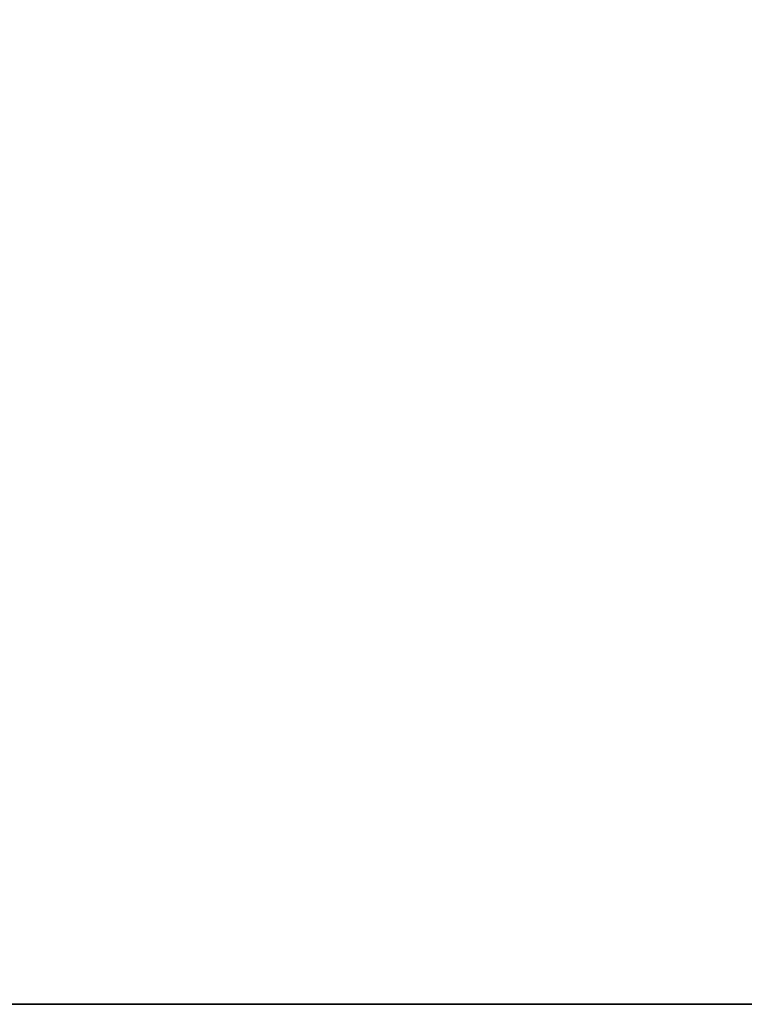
# Model space of a CAD drawing. Header units: millimetres. Extents: x -493 to 6693, y -115 to 135.
# Tile 2 of 172: x -403 to -358, y -15 to 46. Entities that reach past the tile are written whole.
import ezdxf

# ---------------------------------------------------------------- set-up
doc = ezdxf.new("R2010")
doc.units = ezdxf.units.MM
doc.layers.add('151', color=7, linetype='Continuous', true_color=0xffffff)

# ---------------------------------------------------------------- blocks, each defined once
blk = doc.blocks.new('UG_SURFACE_001')
at = {"layer": '151', "color": 252, "linetype": 'Continuous', "lineweight": 35}
for points in [[(-492.5, -15, -7.75), (-492.5, 125, -7.75), (-342.5, 125, -7.75), (-342.5, -15, -7.75)], [(492.5, -15, 2200.25), (492.5, 125, 2200.25), (-492.5, 125, 2200.25), (-492.5, -15, 2200.25)], [(492.5, -15, 2200.25), (-492.5, -15, 2200.25), (-342.5, -15, 2050.25), (342.5, -15, 2050.25)], [(-492.5, -15, 2200.25), (-492.5, -15, -7.75), (-342.5, -15, -7.75), (-342.5, -15, 2050.25)]]:
    blk.add_3dface(points, dxfattribs=at)

msp = doc.modelspace()

# ---------------------------------------------------------------- linework, layer by layer
at = {"layer": '151', "color": 253, "linetype": 'Continuous', "lineweight": -3}
for p, q in [((-492.5, -15, 2200.25), (492.5, -15, 2200.25)), ((-492.5, -15, -7.75), (-342.5, -15, -7.75))]:
    msp.add_line(p, q, dxfattribs=at)

# ---------------------------------------------------------------- block references
msp.add_blockref('UG_SURFACE_001', (0, 0), dxfattribs=at)

doc.saveas('drawing.dxf')
